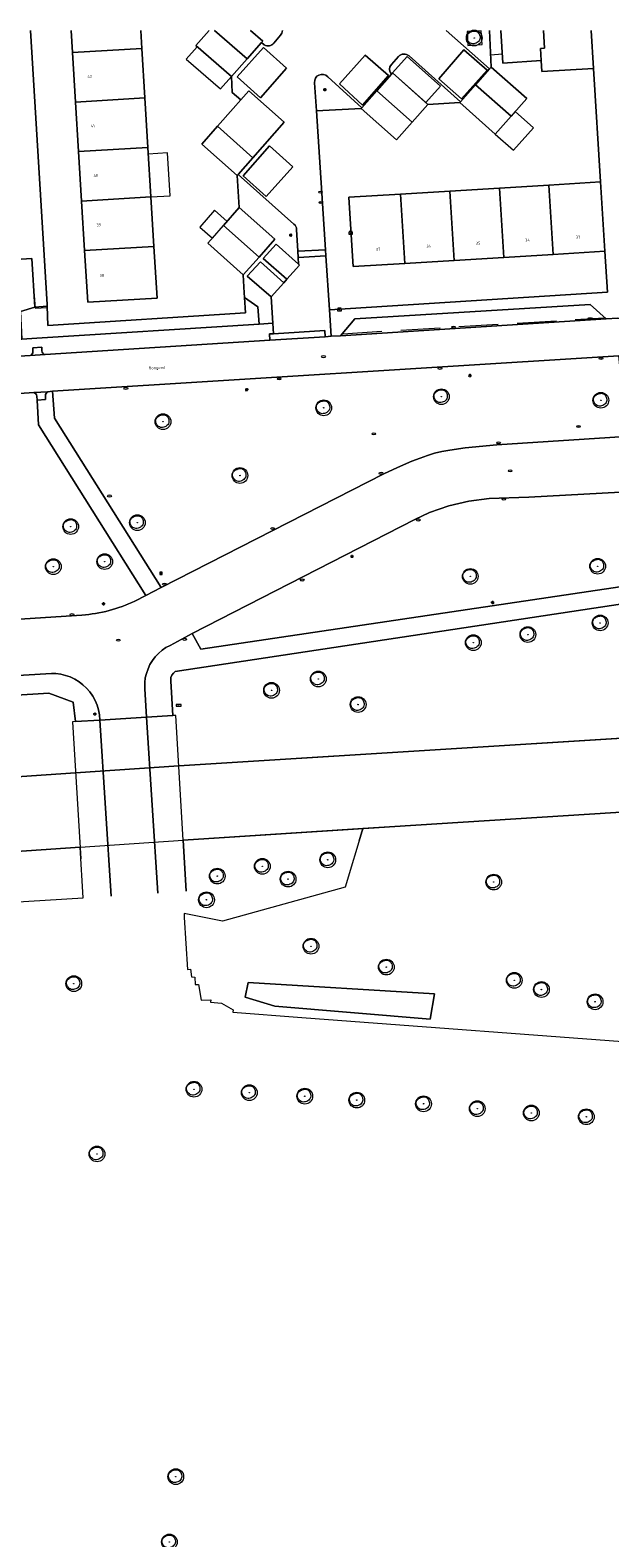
# Model space of a CAD drawing. Header units: metres. Extents: x 162108 to 162858, y 502368 to 503171.
# Tile 31 of 39: x 162528 to 162602, y 502826 to 503017. Entities that reach past the tile are written whole.
import ezdxf
from ezdxf.enums import TextEntityAlignment as Align

# ---------------------------------------------------------------- set-up
doc = ezdxf.new("R2010")
doc.units = ezdxf.units.M
doc.linetypes.add('RI-HWA-SO', pattern=[7.4, 5, -2.4])
for name, color, linetype, lineweight in [('B-PV-GK-BESCHOEIING-G', 252, 'GK-BESCHOEIING-SO', 13), ('B-PV-IE-MEUBILAIR-S', 252, 'Continuous', 13), ('B-PV-IE-MEUBILAIR_WEGMEUBILAIR-GV', 252, 'Continuous', 13), ('B-PV-IE-TERREINAFSCHEIDING_KUNSTMATIG_HEKWERK-G', 252, 'IE-TERREINAFSCHEIDING-KUNSTMATIG-OPEN', 13), ('B-PV-KW-KUNSTWERK_DEK-GV', 252, 'Continuous', 13), ('B-PV-OG-BEBOUWING-GV', 7, 'Continuous', 18), ('B-PV-OG-BEBOUWING-T18', 7, 'Continuous', 18), ('B-PV-OG-BEBOUWING_LUIFEL-GV', 7, 'Continuous', 18), ('B-PV-OG-TERREIN_BEGROEID-GV', 7, 'Continuous', 13), ('B-PV-OG-TERREIN_ERF-GV', 252, 'Continuous', 13), ('B-PV-OG-TOPOGRAFIE-T18', 7, 'Continuous', 18), ('B-PV-VH-GESLOTENVERHARDING_ASFALT-GV', 252, 'Continuous', 13), ('B-PV-VH-OPENVERHARDING_BETONELEMENT-GV', 252, 'Continuous', 13), ('B-PV-VH-OPENVERHARDING_BETONSTRAATSTEEN-GV', 252, 'Continuous', 13), ('B-PV-VH-OPENVERHARDING_TEGEL-GV', 252, 'Continuous', 13)]:
    doc.layers.add(name, color=color, linetype=linetype, lineweight=lineweight)
for name, color, linetype, lineweight, true_color in [('B-PV-GR-BEPLANTING_CULTUUR_BOSPLANTSOEN-GV', 7, 'Continuous', 13, 0x99cc00), ('B-PV-GR-BEPLANTING_CULTUUR_HEESTERS-GV', 7, 'Continuous', 13, 0x99cc00), ('B-PV-GR-BEPLANTING_CULTUUR_VASTE PLANTENVAK-GV', 7, 'Continuous', 13, 0x99cc00), ('B-PV-OG-WATER_GRACHT-GV', 7, 'Continuous', 13, 0x007299), ('B-PV-RI-HWA_GOOT_MOLGOOT-G', 150, 'RI-HWA-SO', 18, 0x007fff), ('B-WE-GR-BOOM-S', 3, 'Continuous', 18, 0x00ff00)]:
    doc.layers.add(name, color=color, linetype=linetype, lineweight=lineweight, true_color=true_color)
doc.styles.add('NLCS-ISO', font='NLCS-ISO.ttf')
doc.styles.add('NLCS-ISO-M200-T18', font='NLCS-ISO.ttf', dxfattribs={"height": 1.8})
doc.linetypes.add('GK-BESCHOEIING-SO', pattern='A,18,-3,[1,NLCS.SHX,S=0.6,R=0,X=0,Y=0],-3', length=24)
doc.linetypes.add('IE-TERREINAFSCHEIDING-KUNSTMATIG-OPEN', pattern='A,7,-1.5,[67,NLCS.SHX,S=0.75,R=0,X=0,Y=0],-1.5', length=10)

# ---------------------------------------------------------------- blocks, each defined once
blk = doc.blocks.new('SIE-MEUBILAIR_BORD_STRAATNAAM-SO')
blk.add_lwpolyline([(-1.62, -0.62), (1.62, -0.62), (1.62, 0.62), (-1.62, 0.62)], close=True)
at = {"style": 'NLCS-ISO'}
blk.add_text('straat', height=0.75, dxfattribs=at).set_placement((0, 0.08), align=Align.MIDDLE_CENTER)
blk = doc.blocks.new('SIE-MEUBILAIR_BORD_INFORMATIE-SO')
h = blk.add_hatch(color=256)
h.dxf.hatch_style = 1
h.paths.add_polyline_path([(0.13, 0.2), (-0.33, 0.2), (-0.33, 0.08), (-0.13, 0.08), (-0.13, -0.65), (0.13, -0.65)])
h = blk.add_hatch(color=256)
h.dxf.hatch_style = 1
edge = h.paths.add_edge_path()
edge.add_arc((0, 0.5), 0.149, 0, 360)
for points in [[(-0.75, -0.75), (0.75, -0.75), (0.75, 0.75), (-0.75, 0.75)], [(0.13, 0.2), (-0.33, 0.2), (-0.33, 0.08), (-0.13, 0.08), (-0.13, -0.65), (0.13, -0.65)]]:
    blk.add_lwpolyline(points, close=True)
blk.add_circle((0, 0.5), 0.149)
blk = doc.blocks.new('SIE-MEUBILAIR_KAST_TELECOM-SO')
for points in [[(-1, 1), (1, 1), (1, 0.84), (-1, 0.84)], [(-1, 0.76), (1, 0.76), (1, -1), (-1, -1)]]:
    blk.add_lwpolyline(points, close=True)
at = {"style": 'NLCS-ISO'}
blk.add_text('tele', height=0.75, dxfattribs=at).set_placement((0, 0), align=Align.MIDDLE_CENTER)
blk = doc.blocks.new('SIE-MEUBILAIR_PAAL_LICHTMAST-SO')
for points in [[(-0.62, 0), (-1, 0)], [(-0.71, 0.71), (-0.44, 0.44)], [(0, 1), (0, 0.62)], [(0.44, 0.44), (0.71, 0.71)], [(1, 0), (0.62, 0)], [(-0.71, -0.71), (-0.44, -0.44)], [(0, -0.62), (0, -1)], [(0.44, -0.44), (0.71, -0.71)]]:
    blk.add_lwpolyline(points)
blk.add_circle((0, 0), 0.5)
blk = doc.blocks.new('SIE-MEUBILAIR_PUT_RIOOLPUT-SO')
blk.add_ellipse((0, 0), major_axis=(1.25, 0), ratio=0.54)
at = {"style": 'NLCS-ISO'}
blk.add_text('ri', height=0.75, dxfattribs=at).set_placement((-0.04, 0.07), align=Align.MIDDLE_CENTER)
blk = doc.blocks.new('SIE-MEUBILAIR_PUT_KOLK-SO')
blk.add_ellipse((0, 0), major_axis=(1.25, 0), ratio=0.54)
at = {"style": 'NLCS-ISO'}
blk.add_text('klk', height=0.75, dxfattribs=at).set_placement((0.03, 0), align=Align.MIDDLE_CENTER)
blk = doc.blocks.new('SIE-MEUBILAIR_PUT_WATERLEIDINGPUT-SO')
blk.add_ellipse((0, 0), major_axis=(1.25, 0), ratio=0.54)
at = {"style": 'NLCS-ISO'}
blk.add_text('wl', height=0.75, dxfattribs=at).set_placement((-0.14, 0), align=Align.MIDDLE_CENTER)
blk = doc.blocks.new('SIE-MEUBILAIR_PUT_BRANDKRAAN-SO')
blk.add_ellipse((0, 0), major_axis=(1.25, 0), ratio=0.54)
at = {"style": 'NLCS-ISO'}
blk.add_text('bk', height=0.75, dxfattribs=at).set_placement((0.03, 0), align=Align.MIDDLE_CENTER)
blk = doc.blocks.new('SGR-BOOM_03')
blk.add_lwpolyline([(2.39, 3.6), (2.81, 3.14), (3.17, 2.6), (3.46, 1.98), (3.66, 1.31), (3.77, 0.62), (3.77, -0.08), (3.65, -0.77), (3.39, -1.41), (3, -2), (2.49, -2.52), (1.88, -2.96), (1.21, -3.31), (0.49, -3.56), (-0.26, -3.7), (-0.99, -3.72), (-1.7, -3.6), (-2.35, -3.35), (-2.94, -2.98), (-3.46, -2.51), (-3.9, -1.97), (-4.25, -1.38), (-4.52, -0.76), (-4.68, -0.13), (-4.73, 0.48), (-4.67, 1.06), (-4.5, 1.6), (-4.24, 2.1), (-3.91, 2.55), (-3.5, 2.97), (-3.03, 3.33), (-2.53, 3.65), (-1.98, 3.92), (-1.42, 4.14), (-0.84, 4.29), (-0.26, 4.39), (0.31, 4.41), (0.87, 4.35), (1.41, 4.2), (1.92, 3.95)], close=True)
for radius in [5, 0.15]:
    blk.add_circle((0, 0), radius)

msp = doc.modelspace()

# ---------------------------------------------------------------- linework, layer by layer
at = {"layer": 'B-PV-GK-BESCHOEIING-G'}
for points in [[(162405.5, 503017.29), (162406.54, 502999.92), (162408.76, 502964.11), (162410.24, 502938.32), (162410.27, 502937.92), (162410.46, 502935.21), (162410.97, 502928.18), (162411.15, 502925.65), (162411.17, 502925.31), (162411.81, 502913.96), (162412.09, 502908.99), (162414.67, 502906.72), (162480.65, 502910.12), (162488.85, 502910.55), (162503.92, 502911.47), (162534.32, 502913.53), (162547.42, 502914.43), (162573.64, 502916.1), (162634.51, 502919.96), (162655.59, 502921.3)], [(162414.82, 503017.29), (162415.82, 502999.91), (162419.62, 502938.83), (162419.65, 502938.43), (162419.81, 502935.77), (162420.25, 502928.73), (162420.41, 502926.22), (162420.43, 502925.88), (162420.89, 502918.62), (162423.41, 502916.41), (162500.2, 502920.7), (162533.75, 502922.99), (162546.86, 502923.86), (162666.98, 502931.36), (162670.08, 502928.53)]]:
    msp.add_lwpolyline(points, dxfattribs=at)
at = {"layer": 'B-PV-GR-BEPLANTING_CULTUUR_BOSPLANTSOEN-GV'}
for points in [[(162569.78, 502914.35), (162570.25, 502915.88), (162547.42, 502914.43), (162547.8, 502907.94)], [(162504.31, 502905.22), (162534.7, 502907.09), (162534.32, 502913.53), (162503.92, 502911.47), (162504.01, 502909.98)]]:
    msp.add_lwpolyline(points, dxfattribs=at)
at = {"layer": 'B-PV-GR-BEPLANTING_CULTUUR_HEESTERS-GV'}
msp.add_lwpolyline([(162526.93, 502978.07), (162528.84, 502978.19), (162557.08, 502979.98), (162556.9, 502982.19), (162555.22, 502983.38), (162555.34, 502981.4), (162530.23, 502979.81), (162530.15, 502982.26), (162528.58, 502982.13), (162526.75, 502981.6)], close=True, dxfattribs=at)
at = {"layer": 'B-PV-GR-BEPLANTING_CULTUUR_VASTE PLANTENVAK-GV'}
msp.add_lwpolyline([(162578.82, 502891.66), (162579.34, 502894.9), (162555.68, 502896.35), (162555.28, 502894.48), (162559.06, 502893.33), (162559.05, 502893.34)], close=True, dxfattribs=at)
at = {"layer": 'B-PV-IE-MEUBILAIR_WEGMEUBILAIR-GV'}
msp.add_lwpolyline([(162585.4, 503015.51), (162585.28, 503017.27), (162583.5, 503017.18), (162583.61, 503015.4)], close=True, dxfattribs=at)
at = {"layer": 'B-PV-IE-TERREINAFSCHEIDING_KUNSTMATIG_HEKWERK-G'}
for points in [[(162528.28, 502986.24), (162528.6, 502982.02)], [(162528.6, 502982.02), (162530.15, 502982.1)]]:
    msp.add_lwpolyline(points, dxfattribs=at)
at = {"layer": 'B-PV-KW-KUNSTWERK_DEK-GV'}
msp.add_lwpolyline([(162547.8, 502907.94), (162546.47, 502930.27), (162546.1, 502930.25), (162542.77, 502930.04), (162536.83, 502929.67), (162533.72, 502929.48), (162533.36, 502929.46), (162534.41, 502912.03)], dxfattribs=at)
at = {"layer": 'B-PV-OG-BEBOUWING-GV'}
for points in [[(162533.17, 503017.29), (162533.35, 503014.48), (162542.16, 503015.02)], [(162542.16, 503015.02), (162542.02, 503017.29)], [(162550.71, 503017.29), (162549.02, 503015.39), (162553.54, 503011.43)], [(162551.41, 503017.29), (162555.53, 503013.68)], [(162553.54, 503011.43), (162555.53, 503013.68), (162551.41, 503017.29)], [(162555.53, 503013.68), (162557.38, 503015.77), (162557.52, 503015.92), (162555.97, 503017.29)], [(162587.79, 503017.29), (162588.05, 503013.16), (162592.91, 503013.46), (162592.81, 503015.01), (162593.35, 503015.04), (162593.21, 503017.29)], [(162593.21, 503017.29), (162593.35, 503015.04), (162592.81, 503015.01)], [(162592.81, 503015.01), (162592.91, 503013.46), (162592.99, 503012.07), (162599.54, 503012.48), (162599.24, 503017.29)]]:
    msp.add_lwpolyline(points, dxfattribs=at)
for points in [[(162533.73, 503008.19), (162542.54, 503008.73), (162542.16, 503015.02), (162533.35, 503014.48)], [(162591.08, 503008.64), (162586.57, 503012.64), (162586.36, 503012.41), (162584.57, 503010.39), (162589.08, 503006.39)], [(162578.51, 503007.9), (162574.01, 503011.9), (162573.87, 503011.75), (162572.01, 503009.64), (162576.52, 503005.65)], [(162555.76, 503009.64), (162554.73, 503008.47), (162553.77, 503007.38), (162551.78, 503005.12), (162556.29, 503001.12), (162560.26, 503005.64)], [(162574.52, 503003.4), (162576.52, 503005.65), (162572.01, 503009.64), (162570.1, 503007.48), (162570.02, 503007.38)], [(162584.57, 503010.39), (162582.66, 503008.24), (162582.57, 503008.14), (162587.08, 503004.14), (162589.08, 503006.39)], [(162542.93, 503002.44), (162542.54, 503008.73), (162533.73, 503008.19), (162534.12, 503001.9)], [(162551.78, 503005.12), (162549.78, 503002.87), (162554.29, 502998.86), (162554.4, 502998.98), (162556.29, 503001.12)], [(162534.51, 502995.61), (162543.31, 502996.15), (162542.93, 503002.44), (162534.12, 503001.9)], [(162581.86, 502988.08), (162588.15, 502988.47), (162587.61, 502997.27), (162581.32, 502996.89)], [(162593.9, 502997.66), (162587.61, 502997.27), (162588.15, 502988.47), (162594.44, 502988.85)], [(162600.45, 502998.06), (162593.9, 502997.66), (162594.44, 502988.85), (162601.01, 502989.25)], [(162543.7, 502989.86), (162543.31, 502996.15), (162534.51, 502995.61), (162534.89, 502989.32)], [(162568.78, 502991.35), (162569.04, 502987.3), (162575.57, 502987.7), (162575.04, 502996.5), (162568.48, 502996.1)], [(162581.32, 502996.89), (162575.04, 502996.5), (162575.57, 502987.7), (162581.86, 502988.08)], [(162557.06, 502988.5), (162559.06, 502990.76), (162554.55, 502994.79), (162552.55, 502992.52)], [(162550.55, 502990.25), (162555.06, 502986.24), (162557.06, 502988.5), (162552.55, 502992.52)], [(162535.3, 502982.77), (162544.1, 502983.3), (162543.7, 502989.86), (162534.89, 502989.32)]]:
    msp.add_lwpolyline(points, close=True, dxfattribs=at)
at = {"layer": 'B-PV-OG-BEBOUWING_LUIFEL-GV'}
msp.add_lwpolyline([(162586.3, 503017.29), (162586.49, 503014.21), (162587.98, 503014.31), (162587.79, 503017.29)], dxfattribs=at)
for points in [[(162549.2, 503015.23), (162547.82, 503013.66), (162552.16, 503009.86), (162553.54, 503011.43)], [(162574.01, 503011.9), (162578.25, 503008.13), (162580.11, 503010.23), (162575.86, 503013.99)], [(162587.08, 503004.14), (162589.39, 503002.08), (162591.92, 503004.93), (162589.61, 503006.99), (162589.08, 503006.39)], [(162542.98, 503001.59), (162543.31, 502996.15), (162545.77, 502996.3), (162545.44, 503001.74)], [(162553.01, 502993.04), (162551.41, 502994.45), (162549.53, 502992.32), (162551.13, 502990.91), (162552.55, 502992.52)]]:
    msp.add_lwpolyline(points, close=True, dxfattribs=at)
at = {"layer": 'B-PV-OG-TERREIN_BEGROEID-GV'}
for points in [[(162515.18, 502977.3), (162526.93, 502978.07), (162526.75, 502981.6), (162528.58, 502982.13), (162528.21, 502988.32), (162514.53, 502987.49)], [(162528.44, 502971.29), (162516.28, 502970.47)], [(162541.29, 502944.8), (162542.68, 502945.51), (162529.02, 502967.2), (162528.86, 502970.32), (162528.82, 502970.83)], [(162586.29, 502957.82), (162583.71, 502957.49), (162581.18, 502956.9), (162578.73, 502956.04), (162576.84, 502955.18)], [(162591.32, 502957.98), (162586.29, 502957.82)], [(162605.31, 502958.77), (162591.32, 502957.98)], [(162576.84, 502955.18), (162548.58, 502940.68)], [(162613.31, 502945.98), (162546.42, 502935.84), (162546.18, 502935.64), (162545.99, 502935.39), (162545.87, 502935.1), (162545.83, 502934.79), (162545.84, 502934.62), (162546.1, 502930.25), (162542.77, 502930.04), (162536.83, 502929.67), (162533.72, 502929.48), (162533.44, 502931.96), (162530.36, 502933.11), (162427.64, 502926.73), (162427.12, 502926.63), (162427.14, 502926.29), (162422.87, 502926.03), (162423.41, 502916.41), (162500.2, 502920.7), (162533.75, 502922.99), (162546.86, 502923.86), (162666.26, 502931.32)], [(162549.66, 502938.68), (162607.17, 502947.23)], [(162518.06, 502941.95), (162534.55, 502943.01)], [(162548.58, 502940.68), (162549.66, 502938.68)], [(162634.51, 502919.96), (162573.64, 502916.1), (162570.25, 502915.88), (162567.99, 502908.45), (162552.42, 502904.14), (162547.53, 502905.09), (162547.55, 502904.61), (162547.96, 502897.99), (162548.35, 502898.01), (162548.49, 502897.04), (162548.9, 502897.01), (162548.95, 502896.07), (162549.38, 502896.08), (162549.71, 502894.09), (162550.92, 502894.12), (162550.88, 502893.82), (162552.29, 502893.7), (162553.77, 502892.86), (162553.75, 502892.55), (162562.5, 502891.89), (162607.77, 502888.49)], [(162641.72, 502918.92), (162641.57, 502920.41), (162634.51, 502919.96), (162573.64, 502916.1), (162570.25, 502915.88), (162569.78, 502914.35)]]:
    msp.add_lwpolyline(points, dxfattribs=at)
for points in [[(162602.93, 502974.28), (162602.78, 502975.95), (162530.81, 502971.46), (162531.07, 502968.04), (162544.63, 502946.53), (162572.9, 502960.96), (162574.65, 502961.78), (162576.47, 502962.59), (162577.55, 502962.97), (162578.48, 502963.3), (162579.36, 502963.57), (162580.29, 502963.8), (162581.3, 502963.98), (162583.27, 502964.27), (162587.26, 502964.65), (162604.89, 502965.78), (162608.72, 502966), (162608.66, 502967.12), (162608.22, 502974.63)], [(162578.82, 502891.66), (162559.05, 502893.34), (162559.06, 502893.33), (162555.28, 502894.48), (162555.68, 502896.35), (162579.34, 502894.9)]]:
    msp.add_lwpolyline(points, close=True, dxfattribs=at)
for points in [[(162528.82, 502970.83, 0.290217), (162528.44, 502971.29)], [(162534.55, 502943.01, 0.090738), (162541.29, 502944.8)]]:
    msp.add_lwpolyline(points, format="xyb", dxfattribs=at)
at = {"layer": 'B-PV-OG-TERREIN_ERF-GV'}
for points in [[(162528, 503017.29), (162530.14, 502982.46), (162530.15, 502982.26), (162530.23, 502979.81), (162555.34, 502981.4), (162555.22, 502983.38), (162555.19, 502983.97), (162555.06, 502986.24), (162550.55, 502990.25), (162552.55, 502992.52), (162554.55, 502994.79), (162554.29, 502998.86), (162549.78, 503002.87), (162551.78, 503005.12), (162553.77, 503007.38), (162554.73, 503008.47), (162553.66, 503009.41), (162553.54, 503011.43), (162549.02, 503015.39), (162550.71, 503017.29)], [(162542.02, 503017.29), (162542.16, 503015.02), (162542.54, 503008.73), (162542.93, 503002.44), (162543.31, 502996.15), (162543.7, 502989.86), (162544.1, 502983.3), (162535.3, 502982.77), (162534.89, 502989.32), (162534.51, 502995.61), (162534.12, 503001.9), (162533.73, 503008.19), (162533.35, 503014.48), (162533.17, 503017.29)], [(162586.35, 503017.29), (162586.57, 503012.64), (162591.08, 503008.64), (162589.08, 503006.39), (162587.08, 503004.14), (162582.57, 503008.14), (162578.51, 503007.9), (162576.52, 503005.65), (162574.52, 503003.4), (162570.02, 503007.38), (162564.35, 503007.07), (162565.5, 502989.43), (162565.55, 502988.67), (162566.01, 502981.81), (162601.34, 502984.05), (162601.01, 502989.25), (162594.44, 502988.85), (162588.15, 502988.47), (162581.86, 502988.08), (162575.57, 502987.7), (162569.04, 502987.3), (162568.78, 502991.35), (162568.48, 502996.1), (162575.04, 502996.5), (162581.32, 502996.89), (162587.61, 502997.27), (162593.9, 502997.66), (162600.45, 502998.06), (162599.54, 503012.48)], [(162599.54, 503012.48), (162592.99, 503012.07), (162592.91, 503013.46), (162588.05, 503013.16), (162587.79, 503017.29)]]:
    msp.add_lwpolyline(points, dxfattribs=at)
at = {"layer": 'B-PV-OG-WATER_GRACHT-GV'}
for points in [[(162405.5, 503017.29), (162406.54, 502999.92), (162408.76, 502964.11), (162410.24, 502938.32), (162410.27, 502937.92), (162410.46, 502935.21), (162410.97, 502928.18), (162411.14, 502925.67), (162411.15, 502925.65), (162411.17, 502925.31), (162411.81, 502913.96), (162412.09, 502908.99), (162414.67, 502906.72), (162480.65, 502910.12), (162488.85, 502910.55), (162503.92, 502911.47), (162534.32, 502913.53), (162547.42, 502914.43), (162570.25, 502915.88), (162573.64, 502916.1), (162634.51, 502919.96)], [(162666.26, 502931.32), (162546.86, 502923.86), (162533.75, 502922.99), (162500.2, 502920.7), (162423.41, 502916.41), (162420.89, 502918.62), (162420.43, 502925.88), (162420.41, 502926.22), (162420.25, 502928.73), (162419.81, 502935.77), (162419.65, 502938.43), (162419.62, 502938.83), (162415.82, 502999.91), (162414.82, 503017.29)]]:
    msp.add_lwpolyline(points, dxfattribs=at)
at = {"layer": 'B-PV-RI-HWA_GOOT_MOLGOOT-G'}
msp.add_lwpolyline([(162567.69, 502978.77), (162600.9, 502980.78)], dxfattribs=at)
at = {"layer": 'B-PV-VH-GESLOTENVERHARDING_ASFALT-GV'}
for points in [[(162604.89, 502965.78), (162587.26, 502964.65), (162583.27, 502964.27), (162581.3, 502963.98), (162580.29, 502963.8), (162579.36, 502963.57), (162578.48, 502963.3), (162577.55, 502962.97), (162576.47, 502962.59), (162574.65, 502961.78), (162572.9, 502960.96), (162544.63, 502946.53), (162542.68, 502945.51), (162541.29, 502944.8)], [(162485.09, 502932.89), (162530.67, 502935.6), (162531.23, 502935.59), (162531.86, 502935.51), (162532.47, 502935.36), (162533.07, 502935.15), (162533.64, 502934.88), (162534.19, 502934.55), (162534.69, 502934.17), (162535.15, 502933.73), (162535.57, 502933.25), (162535.93, 502932.73), (162536.23, 502932.17), (162536.47, 502931.59), (162536.66, 502930.98), (162536.77, 502930.36), (162536.83, 502929.67), (162542.77, 502930.04), (162542.53, 502933.66), (162542.54, 502934.44), (162542.61, 502935.03), (162542.75, 502935.61), (162542.95, 502936.18), (162543.2, 502936.72), (162543.52, 502937.23), (162543.88, 502937.71), (162544.29, 502938.15), (162544.74, 502938.54), (162545.23, 502938.88), (162545.76, 502939.17), (162548.58, 502940.68), (162576.84, 502955.18), (162578.73, 502956.04), (162581.18, 502956.9), (162583.71, 502957.49), (162586.29, 502957.82), (162591.32, 502957.98), (162605.31, 502958.77)], [(162534.55, 502943.01), (162518.06, 502941.95)], [(162542.77, 502930.04), (162536.83, 502929.67)], [(162536.83, 502929.67), (162538.28, 502907.32)], [(162544.19, 502907.7), (162542.77, 502930.04)]]:
    msp.add_lwpolyline(points, dxfattribs=at)
msp.add_lwpolyline([(162541.29, 502944.8, -0.090738), (162534.55, 502943.01)], format="xyb", dxfattribs=at)
at = {"layer": 'B-PV-VH-OPENVERHARDING_BETONELEMENT-GV'}
for points in [[(162562.01, 502988.46), (162565.55, 502988.67), (162565.5, 502989.43), (162561.98, 502989.25)], [(162558.9, 502978.76), (162558.39, 502978.73), (162558.44, 502977.94), (162565.46, 502978.39), (162565.43, 502979.17)]]:
    msp.add_lwpolyline(points, close=True, dxfattribs=at)
at = {"layer": 'B-PV-VH-OPENVERHARDING_BETONSTRAATSTEEN-GV'}
for points in [[(162559.78, 503016.69), (162558.93, 503015.68)], [(162576.12, 503014.06), (162582.66, 503008.24), (162584.57, 503010.39), (162586.36, 503012.41), (162580.82, 503017.29)], [(162557.73, 503015.46), (162557.38, 503015.77), (162555.53, 503013.68), (162553.54, 503011.43), (162553.66, 503009.41), (162554.73, 503008.47), (162555.76, 503009.64), (162560.26, 503005.64), (162556.29, 503001.12), (162554.4, 502998.98), (162561.49, 502992.68)], [(162573.88, 503012.97), (162574.78, 503013.98)], [(162565.78, 503011.42), (162570.1, 503007.48), (162572.01, 503009.64), (162573.87, 503011.75), (162573.84, 503011.78)], [(162561.83, 502992.01), (162561.98, 502989.25), (162565.5, 502989.43), (162564.35, 503007.07), (162564.11, 503010.66)], [(162602.65, 502980.73), (162601.17, 502980.64), (162567.42, 502978.51), (162566.23, 502978.44), (162565.46, 502978.39), (162558.44, 502977.94), (162529.88, 502976.13), (162527.99, 502976), (162515.39, 502975.2)], [(162516.28, 502970.47), (162528.44, 502971.29), (162530.23, 502971.38), (162530.81, 502971.46), (162602.78, 502975.95), (162607.87, 502976.29), (162609.95, 502976.79)], [(162529.48, 502976.58), (162529.44, 502977.05), (162528.3, 502976.97), (162528.32, 502976.52)], [(162527.99, 502976), (162529.88, 502976.13)], [(162530.23, 502971.38), (162528.44, 502971.29)], [(162528.82, 502970.83), (162528.86, 502970.32), (162529.94, 502970.39), (162529.91, 502970.87)]]:
    msp.add_lwpolyline(points, dxfattribs=at)
for points in [[(162560.02, 503017.29, -0.165858), (162559.78, 503016.69)], [(162558.93, 503015.68, -0.381494), (162557.73, 503015.46)], [(162573.84, 503011.78, -0.393993), (162573.88, 503012.97)], [(162574.78, 503013.98, -0.413627), (162576.12, 503014.06)], [(162564.11, 503010.66, -0.71488), (162565.78, 503011.42)], [(162561.49, 502992.68, -0.218413), (162561.83, 502992.01)], [(162528.32, 502976.52, -0.295315), (162527.99, 502976)], [(162529.88, 502976.13, -0.342594), (162529.48, 502976.58)], [(162528.44, 502971.29, -0.290217), (162528.82, 502970.83)], [(162529.91, 502970.87, -0.231991), (162530.23, 502971.38)]]:
    msp.add_lwpolyline(points, format="xyb", dxfattribs=at)
for points in [[(162560.56, 503012.52), (162557.61, 503015.15), (162554.26, 503011.39), (162557.26, 503008.74)], [(162560.56, 503012.52), (162557.26, 503008.74), (162554.26, 503011.39), (162557.61, 503015.15)], [(162586.05, 503012.27), (162583.09, 503014.82), (162579.9, 503011.14), (162582.77, 503008.6)], [(162582.77, 503008.6), (162579.9, 503011.14), (162583.09, 503014.82), (162586.05, 503012.27)], [(162573.52, 503011.57), (162570.53, 503014.16), (162567.29, 503010.5), (162570.22, 503007.81)], [(162573.52, 503011.57), (162570.22, 503007.81), (162567.29, 503010.5), (162570.53, 503014.16)], [(162561.34, 502999.99), (162558.4, 503002.62), (162555.05, 502998.84), (162557.98, 502996.2)], [(162561.34, 502999.99), (162557.98, 502996.2), (162555.05, 502998.84), (162558.4, 503002.62)], [(162562.2, 502987.48), (162562.07, 502987.6), (162559.24, 502990.13), (162557.6, 502988.34), (162560.61, 502985.68)], [(162560.21, 502985.22), (162557.23, 502987.88), (162555.56, 502986.08), (162558.6, 502983.46)], [(162601.17, 502980.64), (162599.13, 502982.49), (162569.22, 502980.65), (162567.42, 502978.51)]]:
    msp.add_lwpolyline(points, close=True, dxfattribs=at)
at = {"layer": 'B-PV-VH-OPENVERHARDING_TEGEL-GV'}
for points in [[(162517.57, 502989.78), (162514.41, 502989.56), (162514.53, 502987.49), (162528.21, 502988.32), (162528.58, 502982.13), (162530.15, 502982.26), (162530.14, 502982.46), (162528, 503017.29)], [(162555.97, 503017.29), (162557.52, 503015.92), (162557.38, 503015.77), (162557.73, 503015.46)], [(162558.93, 503015.68), (162559.78, 503016.69)], [(162599.24, 503017.29), (162599.54, 503012.48), (162600.45, 502998.06), (162601.01, 502989.25), (162601.34, 502984.05), (162566.01, 502981.81), (162566.23, 502978.44), (162567.42, 502978.51), (162569.22, 502980.65), (162599.13, 502982.49), (162601.17, 502980.64), (162602.65, 502980.73), (162603.22, 502980.75), (162603.81, 502980.9), (162604.34, 502981.08)], [(162580.82, 503017.29), (162586.36, 503012.41), (162586.57, 503012.64), (162586.35, 503017.29)], [(162573.84, 503011.78), (162573.87, 503011.75), (162574.01, 503011.9), (162578.51, 503007.9), (162582.57, 503008.14), (162582.66, 503008.24), (162576.12, 503014.06)], [(162574.78, 503013.98), (162573.88, 503012.97)], [(162564.11, 503010.66), (162564.35, 503007.07), (162570.02, 503007.38), (162570.1, 503007.48), (162565.78, 503011.42)], [(162561.49, 502992.68), (162554.4, 502998.98), (162554.29, 502998.86), (162554.55, 502994.79), (162559.06, 502990.76), (162557.06, 502988.5), (162555.06, 502986.24), (162555.19, 502983.97), (162555.22, 502983.38), (162556.9, 502982.19), (162557.08, 502979.98), (162558.81, 502980.12), (162558.6, 502983.46), (162555.56, 502986.08), (162557.23, 502987.88), (162560.21, 502985.22), (162560.61, 502985.68), (162557.6, 502988.34), (162559.24, 502990.13)], [(162559.24, 502990.13), (162562.07, 502987.6), (162562.01, 502988.46), (162561.98, 502989.25), (162561.83, 502992.01)], [(162558.39, 502978.73), (162558.9, 502978.76), (162558.81, 502980.12), (162557.08, 502979.98), (162528.84, 502978.19), (162526.93, 502978.07), (162515.18, 502977.3)], [(162529.88, 502976.13), (162558.44, 502977.94), (162558.39, 502978.73)], [(162528.32, 502976.52), (162528.3, 502976.97), (162529.44, 502977.05), (162529.48, 502976.58)], [(162515.39, 502975.2), (162527.99, 502976)], [(162529.91, 502970.87), (162529.94, 502970.39), (162528.86, 502970.32), (162529.02, 502967.2), (162542.68, 502945.51), (162544.63, 502946.53), (162531.07, 502968.04), (162530.81, 502971.46), (162530.23, 502971.38)], [(162607.17, 502947.23), (162549.66, 502938.68), (162548.58, 502940.68), (162545.76, 502939.17), (162545.23, 502938.88), (162544.74, 502938.54), (162544.29, 502938.15), (162543.88, 502937.71), (162543.52, 502937.23), (162543.2, 502936.72), (162542.95, 502936.18), (162542.75, 502935.61), (162542.61, 502935.03), (162542.54, 502934.44), (162542.53, 502933.66), (162542.77, 502930.04), (162546.1, 502930.25), (162545.84, 502934.62), (162545.83, 502934.79), (162545.87, 502935.1), (162545.99, 502935.39), (162546.18, 502935.64), (162546.42, 502935.84), (162613.31, 502945.98)], [(162530.67, 502935.6), (162485.09, 502932.89)], [(162536.83, 502929.67), (162536.77, 502930.36), (162536.66, 502930.98), (162536.47, 502931.59), (162536.23, 502932.17), (162535.93, 502932.73), (162535.57, 502933.25), (162535.15, 502933.73), (162534.69, 502934.17), (162534.19, 502934.55), (162533.64, 502934.88), (162533.07, 502935.15), (162532.47, 502935.36), (162531.86, 502935.51), (162531.23, 502935.59), (162530.67, 502935.6)], [(162427.64, 502926.73), (162530.36, 502933.11)], [(162530.36, 502933.11), (162533.44, 502931.96), (162533.72, 502929.48)], [(162546.47, 502930.27), (162546.1, 502930.25), (162542.77, 502930.04), (162544.19, 502907.7)], [(162547.8, 502907.94), (162546.47, 502930.27)], [(162538.28, 502907.32), (162536.83, 502929.67), (162533.72, 502929.48), (162533.36, 502929.46), (162534.41, 502912.03)], [(162533.72, 502929.48), (162536.83, 502929.67)]]:
    msp.add_lwpolyline(points, dxfattribs=at)
for points in [[(162559.78, 503016.69, 0.165858), (162560.02, 503017.29)], [(162557.73, 503015.46, 0.381494), (162558.93, 503015.68)], [(162573.88, 503012.97, 0.393993), (162573.84, 503011.78)], [(162576.12, 503014.06, 0.413627), (162574.78, 503013.98)], [(162565.78, 503011.42, 0.71488), (162564.11, 503010.66)], [(162561.83, 502992.01, 0.218413), (162561.49, 502992.68)], [(162527.99, 502976, 0.295315), (162528.32, 502976.52)], [(162529.48, 502976.58, 0.342594), (162529.88, 502976.13)], [(162530.23, 502971.38, 0.231991), (162529.91, 502970.87)]]:
    msp.add_lwpolyline(points, format="xyb", dxfattribs=at)
msp.add_lwpolyline([(162565.55, 502988.67), (162562.01, 502988.46), (162562.07, 502987.6), (162562.2, 502987.48), (162560.61, 502985.68), (162560.21, 502985.22), (162558.6, 502983.46), (162558.81, 502980.12), (162558.9, 502978.76), (162565.43, 502979.17), (162565.46, 502978.39), (162566.23, 502978.44), (162566.01, 502981.81)], close=True, dxfattribs=at)

# ---------------------------------------------------------------- block references
at = {"layer": 'B-PV-IE-MEUBILAIR-S', "xscale": 0.2, "yscale": 0.2, "zscale": 0.2}
for name, p in [('SIE-MEUBILAIR_PAAL_LICHTMAST-SO', (162565.42, 503009.78)), ('SIE-MEUBILAIR_PUT_RIOOLPUT-SO', (162564.86, 502996.75)), ('SIE-MEUBILAIR_PUT_KOLK-SO', (162564.91, 502995.44)), ('SIE-MEUBILAIR_KAST_TELECOM-SO', (162568.69, 502991.57)), ('SIE-MEUBILAIR_PAAL_LICHTMAST-SO', (162561.08, 502991.29)), ('SIE-MEUBILAIR_KAST_TELECOM-SO', (162567.28, 502981.83)), ('SIE-MEUBILAIR_PUT_KOLK-SO', (162599.14, 502980.67)), ('SIE-MEUBILAIR_PUT_KOLK-SO', (162581.76, 502979.59)), ('SIE-MEUBILAIR_PUT_RIOOLPUT-SO', (162565.24, 502975.85)), ('SIE-MEUBILAIR_PUT_KOLK-SO', (162580.05, 502974.37)), ('SIE-MEUBILAIR_PUT_KOLK-SO', (162600.51, 502975.63)), ('SIE-MEUBILAIR_PUT_KOLK-SO', (162559.61, 502973.04)), ('SIE-MEUBILAIR_PAAL_LICHTMAST-SO', (162583.86, 502973.45)), ('SIE-MEUBILAIR_PUT_KOLK-SO', (162540.15, 502971.83)), ('SIE-MEUBILAIR_PAAL_LICHTMAST-SO', (162555.5, 502971.66)), ('SIE-MEUBILAIR_PUT_BRANDKRAAN-SO', (162597.66, 502966.98)), ('SIE-MEUBILAIR_PUT_WATERLEIDINGPUT-SO', (162571.64, 502966.04)), ('SIE-MEUBILAIR_PUT_KOLK-SO', (162587.5, 502964.91)), ('SIE-MEUBILAIR_PUT_KOLK-SO', (162572.56, 502961.03)), ('SIE-MEUBILAIR_PUT_RIOOLPUT-SO', (162588.96, 502961.34)), ('SIE-MEUBILAIR_PUT_RIOOLPUT-SO', (162538.07, 502958.15)), ('SIE-MEUBILAIR_PUT_KOLK-SO', (162588.15, 502957.75)), ('SIE-MEUBILAIR_PUT_KOLK-SO', (162577.3, 502955.1)), ('SIE-MEUBILAIR_PUT_KOLK-SO', (162558.79, 502954.02)), ('SIE-MEUBILAIR_PAAL_LICHTMAST-SO', (162568.87, 502950.47)), ('SIE-MEUBILAIR_BORD_INFORMATIE-SO', (162544.6, 502948.34)), ('SIE-MEUBILAIR_PUT_KOLK-SO', (162562.53, 502947.47)), ('SIE-MEUBILAIR_PUT_KOLK-SO', (162545.03, 502946.95)), ('SIE-MEUBILAIR_PAAL_LICHTMAST-SO', (162537.29, 502944.45)), ('SIE-MEUBILAIR_PAAL_LICHTMAST-SO', (162586.73, 502944.61)), ('SIE-MEUBILAIR_PUT_KOLK-SO', (162533.29, 502943.07)), ('SIE-MEUBILAIR_PUT_RIOOLPUT-SO', (162539.18, 502939.83)), ('SIE-MEUBILAIR_PUT_KOLK-SO', (162547.61, 502939.93)), ('SIE-MEUBILAIR_PAAL_LICHTMAST-SO', (162536.2, 502930.44)), ('SIE-MEUBILAIR_BORD_STRAATNAAM-SO', (162546.86, 502931.55))]:
    msp.add_blockref(name, p, dxfattribs=at)
at = {"layer": 'B-WE-GR-BOOM-S', "xscale": 0.2, "yscale": 0.2, "zscale": 0.2}
for p in [(162584.4, 503016.34), (162580.23, 502970.76), (162600.49, 502970.31), (162544.86, 502967.59), (162565.28, 502969.35), (162554.63, 502960.75), (162533.13, 502954.26), (162541.6, 502954.76), (162530.92, 502949.17), (162537.45, 502949.81), (162600.09, 502949.22), (162583.9, 502947.93), (162600.4, 502942.02), (162584.29, 502939.51), (162591.22, 502940.54), (162558.65, 502933.46), (162564.59, 502934.9), (162569.65, 502931.65), (162557.48, 502911.09), (162565.79, 502911.92), (162551.75, 502909.85), (162560.75, 502909.47), (162586.88, 502909.09), (162550.38, 502906.84), (162563.66, 502900.94), (162573.23, 502898.29), (162533.52, 502896.18), (162589.49, 502896.61), (162592.94, 502895.44), (162599.76, 502893.88), (162548.79, 502882.77), (162555.82, 502882.34), (162562.87, 502881.89), (162569.48, 502881.39), (162577.96, 502880.92), (162584.79, 502880.3), (162591.66, 502879.75), (162598.65, 502879.27), (162536.47, 502874.55), (162546.48, 502833.54), (162545.67, 502825.24)]:
    msp.add_blockref('SGR-BOOM_03', p, dxfattribs=at)

# ---------------------------------------------------------------- texts
at = {"layer": 'B-PV-OG-BEBOUWING-T18', "style": 'NLCS-ISO-M200-T18'}
for s, p in [('42', (162535.54, 503011.46)), ('41', (162535.92, 503005.17)), ('40', (162536.31, 502998.88)), ('39', (162536.7, 502992.59)), ('37', (162572.18, 502989.5)), ('36', (162578.6, 502989.89)), ('35', (162584.88, 502990.27)), ('34', (162591.17, 502990.66)), ('33', (162597.6, 502991.04)), ('38', (162537.09, 502986.17))]:
    msp.add_text(s, height=0.36, rotation=3.5, dxfattribs=at).set_placement(p, align=Align.MIDDLE)
at = {"layer": 'B-PV-OG-TOPOGRAFIE-T18', "style": 'NLCS-ISO-M200-T18'}
msp.add_text('Bongerd', height=0.36, rotation=2, dxfattribs=at).set_placement((162544.06, 502974.38), align=Align.MIDDLE)

doc.saveas('drawing.dxf')
